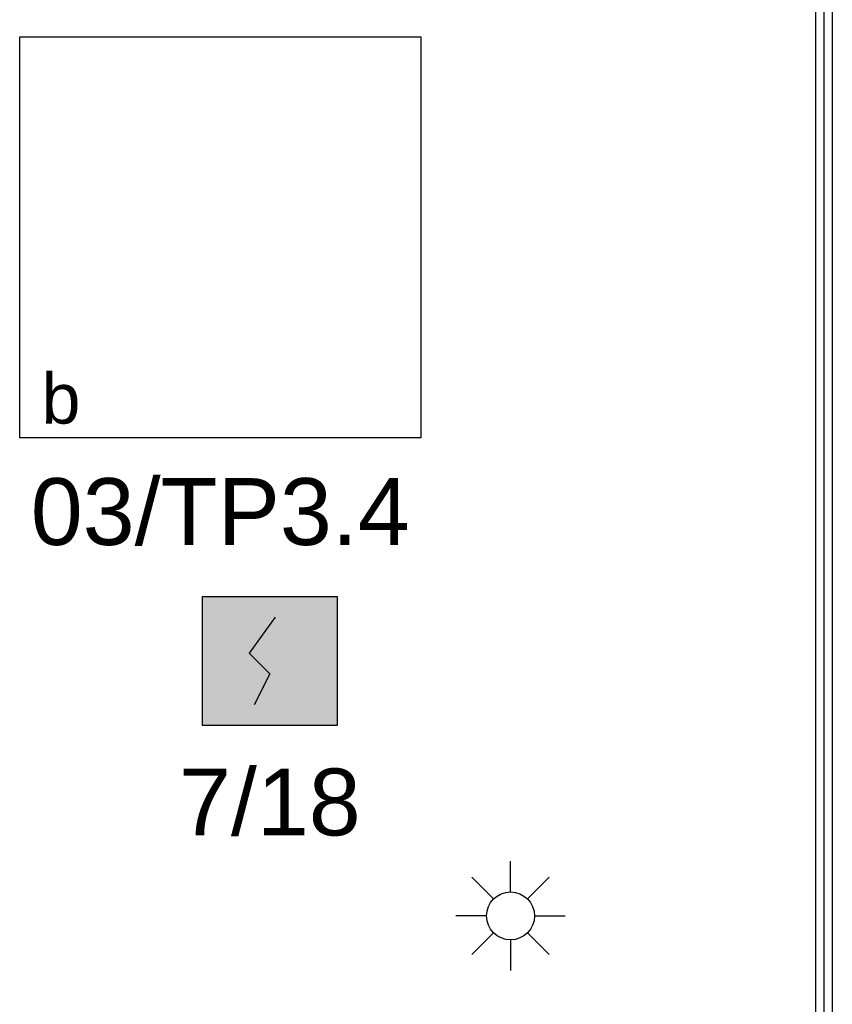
# Model space of a CAD drawing. Header units: millimetres. Extents: x 45983 to 94428, y -13359 to 18562.
# Tile 12 of 57: x 82084 to 83300, y -4699 to -3226. Entities that reach past the tile are written whole.
import ezdxf

# ---------------------------------------------------------------- set-up
doc = ezdxf.new("R2010")
doc.units = ezdxf.units.MM
doc.layers.add('Gniazda', color=1, linetype='Continuous')
doc.layers.add('Oświetlenie', color=5, linetype='Continuous')
doc.layers.add('TB czujki sufit właściwy', color=1, linetype='Continuous', lineweight=30)
doc.layers.add('TB WZ', color=1, linetype='Continuous', lineweight=30)
doc.styles.get("Standard").update_dxf_attribs({"font": 'ARIAL.TTF'})

# ---------------------------------------------------------------- blocks, each defined once
blk = doc.blocks.new('TB WZ')
for p, q in [((0, 95.7), (0, 218.5)), ((-67.7, 67.7), (-154.5, 154.5)), ((67.7, 67.7), (154.5, 154.5)), ((-95.7, 0), (-218.5, 0)), ((95.7, 0), (218.5, 0)), ((-67.7, -67.7), (-154.5, -154.5)), ((67.7, -67.7), (154.5, -154.5)), ((0, -95.7), (0, -218.5))]:
    blk.add_line(p, q)
blk.add_circle((0, 0), 95.7)
blk = doc.blocks.new('DO')
h = blk.add_hatch(color=255)
h.dxf.hatch_style = 1
h.paths.add_polyline_path([(0, 51.53), (53.64, 51.53), (53.64, 0), (0, 0)])
for p, q in [((28.88, 43.29), (18.57, 28.86)), ((18.57, 28.86), (26.82, 20.61)), ((26.82, 20.61), (20.63, 8.24))]:
    blk.add_line(p, q)
blk.add_lwpolyline([(0, 51.53), (53.64, 51.53), (53.64, 0), (0, 0)], close=True)

msp = doc.modelspace()

# ---------------------------------------------------------------- linework, layer by layer
for p, q in [((83275, -2692), (83275, -5542)), ((83287.5, -2692), (83287.5, -5542)), ((83300, -2692), (83300, -5542))]:
    msp.add_line(p, q)
at = {"layer": 'Oświetlenie'}
for p, q in [((82084.4, -3851.5), (82084.4, -3251.5)), ((82084.4, -3251.5), (82684.4, -3251.5)), ((82684.4, -3251.5), (82684.4, -3851.5)), ((82684.4, -3851.5), (82084.4, -3851.5))]:
    msp.add_line(p, q, dxfattribs=at)

# ---------------------------------------------------------------- block references
at = {"layer": 'TB czujki sufit właściwy', "xscale": 3.75, "yscale": 3.75, "zscale": 3.75}
msp.add_blockref('DO', (82358, -4281.9), dxfattribs=at)
at = {"layer": 'TB WZ', "xscale": 0.375, "yscale": 0.375, "zscale": 0.375}
msp.add_blockref('TB WZ', (82818.6, -4566.7), dxfattribs=at)

# ---------------------------------------------------------------- texts
at = {"layer": 'Gniazda', "insert": (82458.6, -4397), "char_height": 100, "width": 6342.147, "attachment_point": 5}
msp.add_mtext('7/18', dxfattribs=at)
at = {"layer": 'Oświetlenie'}
for s, insert, char_height, width, attachment_point in [('b', (82117, -3755.2), 75, 249.331, 1), ('03/TP3.4', (82384.4, -3962.5), 100, 6342.147, 5)]:
    msp.add_mtext(s, dxfattribs=dict(at, insert=insert, char_height=char_height, width=width, attachment_point=attachment_point))

doc.saveas('drawing.dxf')
